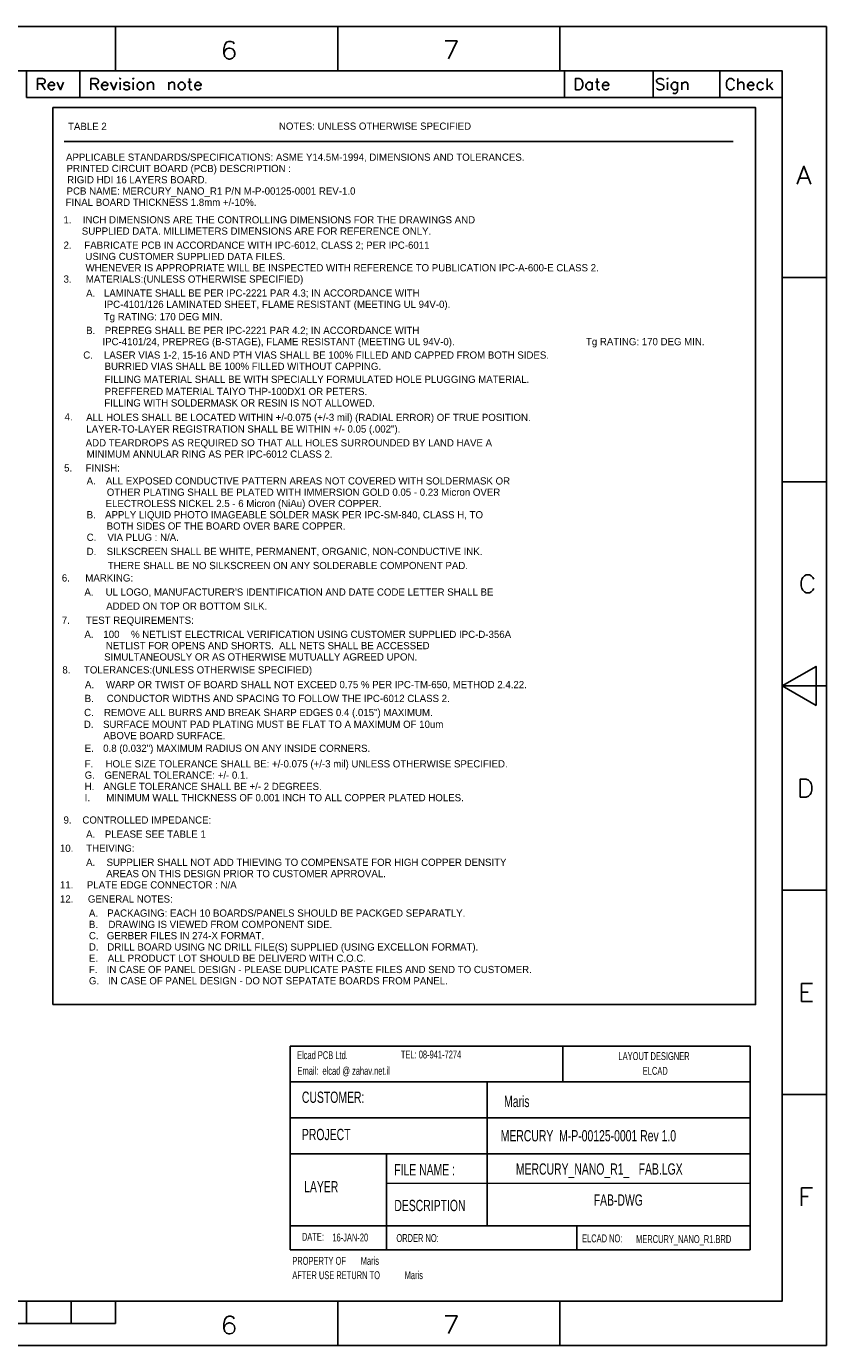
# Model space of a CAD drawing. Extents: x -65 to 355, y -46 to 251.
# Tile 28 of 28: x 175 to 355, y -46 to 251. Entities that reach past the tile are written whole.
import ezdxf
from ezdxf.enums import TextEntityAlignment as Align

# ---------------------------------------------------------------- set-up
doc = ezdxf.new("R2010")
doc.units = 0
for name, color, linetype in [('BG_DRILL_NOTES', 7, 'CONTINUOUS'), ('BG_HEADER_MARIS', 7, 'CONTINUOUS'), ('BG_TITLE_A3', 7, 'CONTINUOUS'), ('MA_FAB', 7, 'CONTINUOUS')]:
    doc.layers.add(name, color=color, linetype=linetype)

msp = doc.modelspace()

# ---------------------------------------------------------------- linework, layer by layer
at = {"layer": 'BG_DRILL_NOTES'}
for points in [[(181.389274, 31.098998), (339.504274, 31.098998), (339.504274, 233.028998), (181.389274, 233.028998), (181.389274, 31.098998)], [(183.929274, 225.408998), (334.424274, 225.408998)]]:
    msp.add_lwpolyline(points, dxfattribs=at)
at = {"layer": 'BG_HEADER_MARIS'}
for points in [[(234.74426, -24.088598), (234.740704, 21.758402)], [(234.740704, 21.758402), (338.24926, 21.758402)], [(296.13606, 13.655802), (296.13606, 21.783802)], [(338.24926, -24.088598), (338.24799, 21.755608)], [(234.74426, 13.681202), (338.24926, 13.681202)], [(279.11806, -2.498598), (279.11806, 13.693902)], [(234.74426, 5.629402), (338.24926, 5.629402)], [(234.74426, -2.498598), (338.24926, -2.498598)], [(256.46126, -18.729198), (256.458466, -2.531364)], [(279.11806, -18.729198), (279.11425, -2.523744)], [(256.413, -9.144), (338.24926, -9.178798)], [(234.74426, -18.703798), (338.24926, -18.703798)], [(256.46126, -24.113998), (256.46126, -18.716498)], [(299.26026, -24.088598), (299.26026, -18.691098)], [(234.74426, -24.088598), (338.24926, -24.088598)]]:
    msp.add_lwpolyline(points, dxfattribs=at)
at = {"layer": 'BG_TITLE_A3'}
for points in [[(355.477826, 251.312934), (-64.522096, 251.312934)], [(195.477892, 241.312954), (195.477892, 251.312934)], [(245.477792, 241.312954), (245.477792, 251.312934)], [(295.477946, 241.312954), (295.477946, 251.312934)], [(355.477826, -45.68698), (355.477826, 251.312934)], [(222.146114, 247.367298), (221.955614, 247.748298), (221.384114, 247.938798), (221.003114, 247.938798), (220.431614, 247.748298), (220.050868, 247.176798), (219.860368, 246.224298), (219.860368, 245.272052), (220.050868, 244.510052), (220.431614, 244.129052), (221.003114, 243.938806), (221.193614, 243.938806), (221.765114, 244.129052), (222.146114, 244.510052), (222.33636, 245.081552), (222.33636, 245.272052), (222.146114, 245.843552), (221.765114, 246.224298), (221.193614, 246.414798), (221.003114, 246.414798), (220.431614, 246.224298), (220.050868, 245.843552), (219.860368, 245.272052)], [(270.411194, 244.028468), (272.31594, 248.02846), (269.649448, 248.02846)], [(345.477846, 241.312954), (-54.522116, 241.312954)], [(175.477932, 235.312966), (175.477932, 241.312954)], [(187.477908, 235.312966), (187.477908, 241.312954)], [(296.477944, 235.312966), (296.477944, 241.312954)], [(316.477904, 235.312966), (316.477904, 241.312954)], [(331.477874, 235.312966), (331.477874, 241.312954)], [(345.477846, -35.687), (345.477846, 241.312954)], [(177.954178, 237.063026), (177.954178, 239.563148), (179.02555, 239.563148), (179.382674, 239.444022), (179.5018, 239.324896), (179.620672, 239.086898), (179.620672, 238.848646), (179.5018, 238.610648), (179.382674, 238.491522), (179.02555, 238.37265), (177.954178, 238.37265)], [(178.787552, 238.37265), (179.620672, 237.063026)], [(181.76367, 237.42015), (181.525418, 237.182152), (181.28742, 237.063026), (180.930296, 237.063026), (180.692298, 237.182152), (180.454046, 237.42015), (180.335174, 237.777274), (180.335174, 238.015526), (180.454046, 238.37265), (180.692298, 238.610648), (180.930296, 238.729774), (181.28742, 238.729774), (181.525418, 238.610648), (181.644544, 238.491522), (181.76367, 238.253524), (181.76367, 238.015526), (180.335174, 238.015526)], [(182.358792, 238.729774), (183.07304, 237.063026), (183.787542, 238.729774)], [(189.954154, 237.063026), (189.954154, 239.563148), (191.025526, 239.563148), (191.38265, 239.444022), (191.501776, 239.324896), (191.620648, 239.086898), (191.620648, 238.848646), (191.501776, 238.610648), (191.38265, 238.491522), (191.025526, 238.37265), (189.954154, 238.37265)], [(190.787528, 238.37265), (191.620648, 237.063026)], [(193.763646, 237.42015), (193.525648, 237.182152), (193.287396, 237.063026), (192.930272, 237.063026), (192.692274, 237.182152), (192.454022, 237.42015), (192.33515, 237.777274), (192.33515, 238.015526), (192.454022, 238.37265), (192.692274, 238.610648), (192.930272, 238.729774), (193.287396, 238.729774), (193.525648, 238.610648), (193.64452, 238.491522), (193.763646, 238.253524), (193.763646, 238.015526), (192.33515, 238.015526)], [(194.358768, 238.729774), (195.07327, 237.063026), (195.787518, 238.729774)], [(196.501766, 238.729774), (196.501766, 237.063026)], [(197.33514, 237.42015), (197.454012, 237.182152), (197.811136, 237.063026), (198.16826, 237.063026), (198.525638, 237.182152), (198.64451, 237.42015), (198.64451, 237.539276), (198.525638, 237.777274), (198.287386, 237.8964), (197.692264, 238.015526), (197.454012, 238.134398), (197.33514, 238.37265), (197.454012, 238.610648), (197.811136, 238.729774), (198.16826, 238.729774), (198.525638, 238.610648), (198.64451, 238.37265)], [(199.477884, 238.729774), (199.477884, 237.063026)], [(202.692254, 238.729774), (202.692254, 237.063026)], [(202.692254, 238.253524), (203.049378, 238.610648), (203.287376, 238.729774), (203.6445, 238.729774), (203.882752, 238.610648), (204.001624, 238.253524), (204.001624, 237.063026)], [(207.453992, 238.729774), (207.453992, 237.063026)], [(207.453992, 238.253524), (207.811116, 238.610648), (208.049368, 238.729774), (208.406492, 238.729774), (208.64449, 238.610648), (208.763616, 238.253524), (208.763616, 237.063026)], [(211.739734, 238.729774), (212.573108, 238.729774)], [(212.096858, 239.563148), (212.096858, 237.539276), (212.215984, 237.182152), (212.453982, 237.063026), (212.692234, 237.063026)], [(214.716106, 237.42015), (214.477854, 237.182152), (214.239856, 237.063026), (213.882732, 237.063026), (213.64448, 237.182152), (213.406482, 237.42015), (213.287356, 237.777274), (213.287356, 238.015526), (213.406482, 238.37265), (213.64448, 238.610648), (213.882732, 238.729774), (214.239856, 238.729774), (214.477854, 238.610648), (214.59698, 238.491522), (214.716106, 238.253524), (214.716106, 238.015526), (213.287356, 238.015526)], [(302.763682, 238.37265), (302.52543, 238.610648), (302.287432, 238.729774), (301.930308, 238.729774), (301.69231, 238.610648), (301.454058, 238.37265), (301.334932, 238.015526), (301.334932, 237.777274), (301.454058, 237.42015), (301.69231, 237.182152), (301.930308, 237.063026), (302.287432, 237.063026), (302.52543, 237.182152), (302.763682, 237.42015)], [(302.763682, 238.729774), (302.763682, 237.063026)], [(303.47793, 238.729774), (304.311304, 238.729774)], [(303.835054, 239.563148), (303.835054, 237.539276), (303.95418, 237.182152), (304.192178, 237.063026), (304.430176, 237.063026)], [(306.454048, 237.42015), (306.21605, 237.182152), (305.977798, 237.063026), (305.620674, 237.063026), (305.382676, 237.182152), (305.144678, 237.42015), (305.025552, 237.777274), (305.025552, 238.015526), (305.144678, 238.37265), (305.382676, 238.610648), (305.620674, 238.729774), (305.977798, 238.729774), (306.21605, 238.610648), (306.334922, 238.491522), (306.454048, 238.253524), (306.454048, 238.015526), (305.025552, 238.015526)], [(317.195962, 237.42015), (317.434214, 237.182152), (317.791338, 237.063026), (318.267588, 237.063026), (318.624712, 237.182152), (318.86271, 237.42015), (318.86271, 237.777274), (318.743584, 238.015526), (318.624712, 238.134398), (318.38646, 238.253524), (317.672212, 238.491522), (317.434214, 238.610648), (317.315088, 238.729774), (317.195962, 238.967772), (317.195962, 239.20577), (317.434214, 239.444022), (317.791338, 239.563148), (318.267588, 239.563148), (318.624712, 239.444022), (318.86271, 239.20577)], [(319.696084, 238.729774), (319.696084, 237.063026)], [(321.957954, 238.37265), (321.719956, 238.610648), (321.481704, 238.729774), (321.12458, 238.729774), (320.886582, 238.610648), (320.64833, 238.37265), (320.529458, 238.015526), (320.529458, 237.777274), (320.64833, 237.42015), (320.886582, 237.182152), (321.12458, 237.063026), (321.481704, 237.063026), (321.719956, 237.182152), (321.957954, 237.42015)], [(320.886582, 236.348778), (321.12458, 236.229652), (321.481704, 236.229652), (321.719956, 236.348778), (321.838828, 236.467904), (321.957954, 236.825028), (321.957954, 238.729774)], [(322.910454, 238.729774), (322.910454, 237.063026)], [(322.910454, 238.253524), (323.267578, 238.610648), (323.505576, 238.729774), (323.8627, 238.729774), (324.100698, 238.610648), (324.219824, 238.253524), (324.219824, 237.063026)], [(334.703674, 237.658148), (334.584802, 237.42015), (334.34655, 237.182152), (334.108552, 237.063026), (333.632302, 237.063026), (333.394304, 237.182152), (333.156052, 237.42015), (333.03718, 237.658148), (332.918054, 238.015526), (332.918054, 238.610648), (333.03718, 238.967772), (333.156052, 239.20577), (333.394304, 239.444022), (333.632302, 239.563148), (334.108552, 239.563148), (334.34655, 239.444022), (334.584802, 239.20577), (334.703674, 238.967772)], [(335.537048, 239.563148), (335.537048, 237.063026)], [(335.537048, 238.253524), (335.894172, 238.610648), (336.132424, 238.729774), (336.489548, 238.729774), (336.727546, 238.610648), (336.846672, 238.253524), (336.846672, 237.063026)], [(339.108542, 237.42015), (338.870544, 237.182152), (338.632292, 237.063026), (338.275168, 237.063026), (338.03717, 237.182152), (337.798918, 237.42015), (337.680046, 237.777274), (337.680046, 238.015526), (337.798918, 238.37265), (338.03717, 238.610648), (338.275168, 238.729774), (338.632292, 238.729774), (338.870544, 238.610648), (338.989416, 238.491522), (339.108542, 238.253524), (339.108542, 238.015526), (337.680046, 238.015526)], [(341.251286, 238.37265), (341.013288, 238.610648), (340.77529, 238.729774), (340.418166, 238.729774), (340.179914, 238.610648), (339.941916, 238.37265), (339.82279, 238.015526), (339.82279, 237.777274), (339.941916, 237.42015), (340.179914, 237.182152), (340.418166, 237.063026), (340.77529, 237.063026), (341.013288, 237.182152), (341.251286, 237.42015)], [(342.08466, 239.563148), (342.08466, 237.063026)], [(343.275158, 238.729774), (342.08466, 237.539276)], [(342.56091, 238.015526), (343.394284, 237.063026)], [(175.477932, 235.312966), (345.477846, 235.312966)], [(348.863158, 215.813132), (350.386904, 219.813124), (351.910904, 215.813132)], [(349.434658, 217.146378), (351.339404, 217.146378)], [(355.477826, 194.81292), (345.477846, 194.81292)], [(355.477826, 148.813012), (345.477846, 148.813012)], [(352.594418, 124.765308), (352.403918, 124.384562), (352.023172, 124.003562), (351.642172, 123.813062), (350.880172, 123.813062), (350.499172, 124.003562), (350.118426, 124.384562), (349.927926, 124.765308), (349.737426, 125.336808), (349.737426, 126.289308), (349.927926, 126.860554), (350.118426, 127.241554), (350.499172, 127.622554), (350.880172, 127.813054), (351.642172, 127.813054), (352.023172, 127.622554), (352.403918, 127.241554), (352.594418, 126.860554)], [(345.477846, 102.813104), (355.477826, 102.813104)], [(355.477826, 56.812942), (345.477846, 56.812942)], [(352.310954, 31.812992), (349.834708, 31.812992), (349.834708, 35.812984), (352.310954, 35.812984)], [(349.834708, 33.908238), (351.358454, 33.908238)], [(355.477826, 10.813034), (345.477846, 10.813034)], [(349.834708, -14.186916), (349.834708, -10.186924), (352.310954, -10.186924)], [(349.834708, -12.09167), (351.358454, -12.09167)], [(-54.522116, -35.687), (345.477846, -35.687)], [(175.477932, -40.68699), (175.477932, -35.687)], [(185.477912, -40.68699), (185.477912, -35.687)], [(195.477892, -40.68699), (195.477892, -35.687)], [(245.477792, -45.68698), (245.477792, -35.687)], [(295.477946, -45.68698), (295.477946, -35.687)], [(95.477838, -40.68699), (195.477892, -40.68699)], [(222.146114, -39.632636), (221.955614, -39.25189), (221.384114, -39.06139), (221.003114, -39.06139), (220.431614, -39.25189), (220.050868, -39.823136), (219.860368, -40.775636), (219.860368, -41.727882), (220.050868, -42.489882), (220.431614, -42.870882), (221.003114, -43.061382), (221.193614, -43.061382), (221.765114, -42.870882), (222.146114, -42.489882), (222.33636, -41.918382), (222.33636, -41.727882), (222.146114, -41.156636), (221.765114, -40.775636), (221.193614, -40.585136), (221.003114, -40.585136), (220.431614, -40.775636), (220.050868, -41.156636), (219.860368, -41.727882)], [(270.411194, -42.971466), (272.31594, -38.971474), (269.649448, -38.971474)], [(355.477826, -45.68698), (-64.522096, -45.68698)]]:
    msp.add_lwpolyline(points, dxfattribs=at)
for points in [[(-54.522116, -35.687), (-54.522116, 241.312954), (345.477846, 241.312954), (345.477846, -35.687)], [(196.501766, 239.68202), (196.620638, 239.563148), (196.501766, 239.444022), (196.38264, 239.563148)], [(199.477884, 239.68202), (199.59701, 239.563148), (199.477884, 239.444022), (199.358758, 239.563148)], [(200.430384, 237.42015), (200.311258, 237.777274), (200.311258, 238.015526), (200.430384, 238.37265), (200.668382, 238.610648), (200.90638, 238.729774), (201.263504, 238.729774), (201.501756, 238.610648), (201.739754, 238.37265), (201.85888, 238.015526), (201.85888, 237.777274), (201.739754, 237.42015), (201.501756, 237.182152), (201.263504, 237.063026), (200.90638, 237.063026), (200.668382, 237.182152)], [(209.716116, 237.42015), (209.59699, 237.777274), (209.59699, 238.015526), (209.716116, 238.37265), (209.954114, 238.610648), (210.192112, 238.729774), (210.549236, 238.729774), (210.787488, 238.610648), (211.025486, 238.37265), (211.144612, 238.015526), (211.144612, 237.777274), (211.025486, 237.42015), (210.787488, 237.182152), (210.549236, 237.063026), (210.192112, 237.063026), (209.954114, 237.182152)], [(298.95419, 237.063026), (298.95419, 239.563148), (299.78731, 239.563148), (300.144688, 239.444022), (300.382686, 239.20577), (300.501812, 238.967772), (300.620684, 238.610648), (300.620684, 238.015526), (300.501812, 237.658148), (300.382686, 237.42015), (300.144688, 237.182152), (299.78731, 237.063026)], [(319.696084, 239.68202), (319.81521, 239.563148), (319.696084, 239.444022), (319.576958, 239.563148)], [(353.097846, 98.398584), (353.097846, 107.227624), (345.477846, 102.813104)], [(349.520764, 77.8129), (349.520764, 81.813146), (350.85401, 81.813146), (351.42551, 81.622646), (351.80651, 81.241646), (351.99701, 80.860646), (352.18751, 80.289146), (352.18751, 79.3369), (351.99701, 78.7654), (351.80651, 78.3844), (351.42551, 78.0034), (350.85401, 77.8129)]]:
    msp.add_lwpolyline(points, close=True, dxfattribs=at)

# ---------------------------------------------------------------- texts
at = {"layer": 'BG_DRILL_NOTES'}
for s, p in [('TABLE 2', (184.792874, 227.991416)), ('NOTES: UNLESS OTHERWISE SPECIFIED', (232.240074, 228.042216)), ('APPLICABLE STANDARDS/SPECIFICATIONS: ASME Y14.5M-1994, DIMENSIONS AND TOLERANCES.', (184.335674, 221.057216)), ('PRINTED CIRCUIT BOARD (PCB) DESCRIPTION :', (184.462674, 218.517216)), ('RIGID HDI 16 LAYERS BOARD.', (184.589674, 215.977216)), ('PCB NAME: MERCURY_NANO_R1 P/N M-P-00125-0001 REV-1.0', (184.462674, 213.437216)), ('FINAL BOARD THICKNESS 1.8mm +/-10%.', (184.259474, 210.897216)), ('1.', (183.776874, 206.960216)), ('INCH DIMENSIONS ARE THE CONTROLLING DIMENSIONS FOR THE DRAWINGS AND', (188.094874, 206.960216)), ('SUPPLIED DATA. MILLIMETERS DIMENSIONS ARE FOR REFERENCE ONLY.', (187.891674, 204.420216)), ('2.', (183.776874, 201.245216)), ('FABRICATE PCB IN ACCORDANCE WITH IPC-6012, CLASS 2; PER IPC-6011', (188.450474, 201.245216)), ('USING CUSTOMER SUPPLIED DATA FILES.', (188.704474, 198.705216)), ('WHENEVER IS APPROPRIATE WILL BE INSPECTED WITH REFERENCE TO PUBLICATION IPC-A-600-E CLASS 2.', (188.729874, 196.165216)), ('3.', (183.776874, 193.625216)), ('MATERIALS:(UNLESS OTHERWISE SPECIFIED)', (188.806074, 193.625216)), ('A.', (188.856874, 190.450216)), ('LAMINATE SHALL BE PER IPC-2221 PAR 4.3; IN ACCORDANCE WITH', (192.870074, 190.475616)), ('IPC-4101/126 LAMINATED SHEET, FLAME RESISTANT (MEETING UL 94V-0).', (192.895474, 187.935616)), ('Tg RATING: 170 DEG MIN.', (192.83172, 185.15076)), ('B.', (188.856874, 182.065676)), ('IPC-4101/24, PREPREG (B-STAGE), FLAME RESISTANT (MEETING UL 94V-0).', (192.539874, 179.525676)), ('PREPREG SHALL BE PER IPC-2221 PAR 4.2; IN ACCORDANCE WITH', (193.047874, 182.065676)), ('Tg RATING: 170 DEG MIN.', (301.328074, 179.525676)), ('C.', (188.216794, 176.513236)), ('LASER VIAS 1-2, 15-16 AND PTH VIAS SHALL BE 100% FILLED AND CAPPED FROM BOTH SIDES.', (192.864994, 176.513236)), ('BURRIED VIAS SHALL BE 100% FILLED WITHOUT CAPPING.', (193.017394, 173.973236)), ('FILLING MATERIAL SHALL BE WITH SPECIALLY FORMULATED HOLE PLUGGING MATERIAL.', (193.017394, 171.049696)), ('PREFFERED MATERIAL TAIYO THP-100DX1 OR PETERS.', (193.030094, 168.319196)), ('FILLING WITH SOLDERMASK OR RESIN IS NOT ALLOWED.', (192.95872, 165.735)), ('4.', (184.01792, 162.60572)), ('ALL HOLES SHALL BE LOCATED WITHIN +/-0.075 (+/-3 mil) (RADIAL ERROR) OF TRUE POSITION.', (188.87186, 162.47872)), ('LAYER-TO-LAYER REGISTRATION SHALL BE WITHIN +/- 0.05 (.002").', (188.907674, 159.866076)), ('ADD TEARDROPS AS REQUIRED SO THAT ALL HOLES SURROUNDED BY LAND HAVE A', (188.755274, 156.752036)), ('MINIMUM ANNULAR RING AS PER IPC-6012 CLASS 2.', (188.986414, 154.212036)), ('5.', (183.903874, 151.100536)), ('FINISH:', (188.729874, 151.100536)), ('A.', (188.983874, 148.176996)), ('ALL EXPOSED CONDUCTIVE PATTERN AREAS NOT COVERED WITH SOLDERMASK OR', (193.301874, 148.176996)), ('OTHER PLATING SHALL BE PLATED WITH IMMERSION GOLD 0.05 - 0.23 Micron OVER', (193.505074, 145.636996)), ('ELECTROLESS NICKEL 2.5 - 6 Micron (NiAu) OVER COPPER.', (193.251074, 143.096996)), ('B.', (188.983874, 140.556996)), ('APPLY LIQUID PHOTO IMAGEABLE SOLDER MASK PER IPC-SM-840, CLASS H, TO', (193.124074, 140.556996)), ('BOTH SIDES OF THE BOARD OVER BARE COPPER.', (193.479674, 138.016996)), ('C.', (188.983874, 135.476996)), ('VIA PLUG : N/A.', (193.657474, 135.476996)), ('D.', (188.983874, 132.301996)), ('SILKSCREEN SHALL BE WHITE, PERMANENT, ORGANIC, NON-CONDUCTIVE INK.', (193.479674, 132.301996)), ('THERE SHALL BE NO SILKSCREEN ON ANY SOLDERABLE COMPONENT PAD.', (193.733674, 129.126996)), ('6.', (183.393334, 126.332996)), ('MARKING:', (188.676534, 126.332996)), ('A.', (188.473334, 123.157996)), ("UL LOGO, MANUFACTURER'S IDENTIFICATION AND DATE CODE LETTER SHALL BE", (193.248534, 123.157996)), ('ADDED ON TOP OR BOTTOM SILK.', (193.375534, 119.982996)), ('7.', (183.393334, 116.807996)), ('TEST REQUIREMENTS:', (188.803534, 116.807996)), ('A.', (188.473334, 113.632996)), ('100', (192.740534, 113.632996)), ('% NETLIST ELECTRICAL VERIFICATION USING CUSTOMER SUPPLIED IPC-D-356A', (198.963534, 113.632996)), ('SIMULTANEOUSLY OR AS OTHERWISE MUTUALLY AGREED UPON.', (192.918334, 108.552996)), ('NETLIST FOR OPENS AND SHORTS.  ALL NETS SHALL BE ACCESSED', (193.299334, 111.092996)), ('8.', (183.520334, 105.629456)), ('TOLERANCES:(UNLESS OTHERWISE SPECIFIED)', (188.371734, 105.629456)), ('A.', (188.600334, 102.324916)), ('WARP OR TWIST OF BOARD SHALL NOT EXCEED 0.75 % PER IPC-TM-650, METHOD 2.4.22.', (193.324734, 102.324916)), ('B.', (188.539374, 99.210876)), ('CONDUCTOR WIDTHS AND SPACING TO FOLLOW THE IPC-6012 CLASS 2.', (193.492374, 99.210876)), ('C.', (188.409834, 96.043496)), ('REMOVE ALL BURRS AND BREAK SHARP EDGES 0.4 (.015") MAXIMUM.', (192.880234, 96.043496)), ('D.', (188.346334, 93.376496)), ('SURFACE MOUNT PAD PLATING MUST BE FLAT TO A MAXIMUM OF 10um', (192.664334, 93.376496)), ('ABOVE BOARD SURFACE.', (192.765934, 90.836496)), ('E.', (188.536834, 87.976456)), ('0.8 (0.032") MAXIMUM RADIUS ON ANY INSIDE CORNERS.', (192.702434, 87.976456)), ('HOLE SIZE TOLERANCE SHALL BE: +/-0.075 (+/-3 mil) UNLESS OTHERWISE SPECIFIED.', (193.235834, 84.481416)), ('G.', (188.536834, 81.941416)), ('F.', (188.536834, 84.481416)), ('GENERAL TOLERANCE: +/- 0.1.', (192.981834, 81.941416)), ('H.', (188.536834, 79.401416)), ('ANGLE TOLERANCE SHALL BE +/- 2 DEGREES.', (192.753234, 79.401416)), ('I.', (188.536834, 76.861416)), ('MINIMUM WALL THICKNESS OF 0.001 INCH TO ALL COPPER PLATED HOLES.', (193.388234, 76.861416)), ('9.', (183.776874, 71.832216)), ('CONTROLLED IMPEDANCE:', (188.018674, 71.832216)), ('A.', (188.856874, 68.657216)), ('PLEASE SEE TABLE 1', (193.073274, 68.657216)), ('10.', (182.964074, 65.482216)), ('THEIVING:', (188.882274, 65.482216)), ('A.', (188.856874, 62.307216)), ('SUPPLIER SHALL NOT ADD THIEVING TO COMPENSATE FOR HIGH COPPER DENSITY', (193.454274, 62.307216)), ('AREAS ON THIS DESIGN PRIOR TO CUSTOMER APRROVAL.', (193.378074, 59.767216)), ('11.', (182.964074, 57.227216)), ('PLATE EDGE CONNECTOR : N/A', (189.034674, 57.227216)), ('12.', (182.964074, 54.052216)), ('GENERAL NOTES:', (189.263274, 54.052216)), ('A.', (189.491874, 50.877216)), ('PACKAGING: EACH 10 BOARDS/PANELS SHOULD BE PACKGED SEPARATLY.', (193.606674, 50.877216)), ('B.', (189.491874, 48.337216)), ('DRAWING IS VIEWED FROM COMPONENT SIDE.', (193.886074, 48.337216)), ('C.', (189.491874, 45.797216)), ('D.', (189.491874, 43.257216)), ('GERBER FILES IN 274-X FORMAT.', (193.505074, 45.797216)), ('DRILL BOARD USING NC DRILL FILE(S) SUPPLIED (USING EXCELLON FORMAT).', (193.632074, 43.257216)), ('E.', (189.491874, 40.717216)), ('ALL PRODUCT LOT SHOULD BE DELIVERD WITH C.O.C.', (193.733674, 40.717216)), ('F.', (189.491874, 38.177216)), ('IN CASE OF PANEL DESIGN - PLEASE DUPLICATE PASTE FILES AND SEND TO CUSTOMER.', (193.479674, 38.177216)), ('G.', (189.491874, 35.637216)), ('IN CASE OF PANEL DESIGN - DO NOT SEPATATE BOARDS FROM PANEL.', (193.784474, 35.637216))]:
    msp.add_text(s, height=1.6256, dxfattribs=at).set_placement(p)
at = {"layer": 'BG_HEADER_MARIS'}
for s, height, width, p in [('Elcad PCB Ltd.', 1.778, 0.685714, (236.31906, 18.812002)), ('TEL: 08-941-7274', 1.778, 0.685714, (259.68706, 18.964402)), ('LAYOUT DESIGNER', 1.778, 0.685714, (308.654704, 18.60042)), ('Email:  elcad @ zahav.net.il', 1.778, 0.685714, (236.42066, 15.281402)), ('ELCAD', 1.778, 0.685714, (314.11926, 15.281402)), ('CUSTOMER:', 2.54, 0.69, (237.41126, 8.956802)), ('Maris', 2.54, 0.69, (282.90266, 8.017002)), ('PROJECT', 2.54, 0.69, (237.41126, 0.574802)), ('MERCURY  M-P-00125-0001 Rev 1.0', 2.54, 0.69, (282.14066, 0.295402)), ('FILE NAME :', 2.54, 0.69, (258.18846, -7.375398)), ('LAYER', 2.54, 0.69, (237.91926, -11.185398)), ('DESCRIPTION', 2.54, 0.69, (258.210304, -15.41018)), ('DATE:', 1.778, 0.685714, (237.41126, -22.081998)), ('16-JAN-20', 1.778, 0.685714, (244.2718, -22.233636)), ('ORDER NO:', 1.778, 0.685714, (258.67106, -22.361398)), ('ELCAD NO:', 1.778, 0.685714, (300.4566, -22.436836)), ('MERCURY_NANO_R1.BRD', 1.778, 0.685714, (312.60542, -22.594316)), ('PROPERTY OF', 1.778, 0.685714, (235.25226, -27.492198)), ('Maris', 1.778, 0.685714, (250.64466, -27.492198)), ('AFTER USE RETURN TO', 1.778, 0.685714, (235.25226, -30.717998)), ('Maris', 1.778, 0.685714, (260.52526, -30.717998))]:
    msp.add_text(s, height=height, dxfattribs=dict(at, width=width)).set_placement(p)
at = {"layer": 'BG_HEADER_MARIS', "width": 0.69}
msp.add_text('MERCURY_NANO_R1_', height=2.54, dxfattribs=at).set_placement((311.0865, -7.196836), align=Align.RIGHT)
at = {"layer": 'MA_FAB', "width": 0.69}
for s, p in [('FAB.LGX', (318.135, -7.196836)), ('FAB-DWG', (308.61, -14.181836))]:
    msp.add_text(s, height=2.54, dxfattribs=at).set_placement(p, align=Align.CENTER)

doc.saveas('drawing.dxf')
